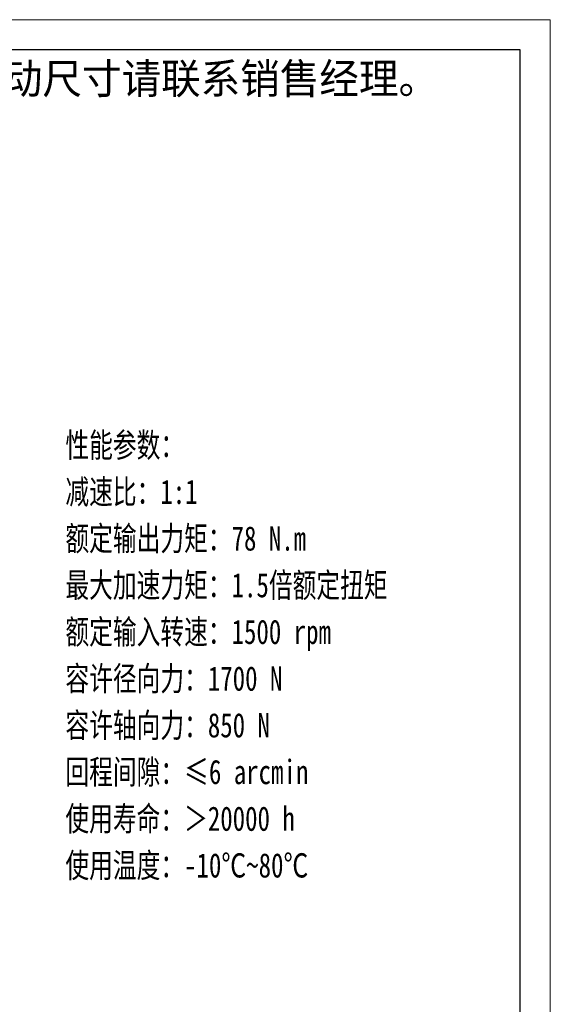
# Model space of a CAD drawing. Header units: millimetres. Extents: x 0 to 624, y 53 to 493.
# Tile 10 of 10: x 493 to 624, y 250 to 493. Entities that reach past the tile are written whole.
import ezdxf

# ---------------------------------------------------------------- set-up
doc = ezdxf.new("R2010")
doc.units = ezdxf.units.MM
doc.layers.add('6文字层', color=3, linetype='Continuous')
for name, color, linetype, lineweight in [('图框_外框线', 7, 'Continuous', 18), ('尺寸线层', 3, 'Continuous', 18), ('粗实线层', 7, 'Continuous', 35)]:
    doc.layers.add(name, color=color, linetype=linetype, lineweight=lineweight)
doc.styles.add('标准', font='txt', dxfattribs={"width": 0.667})

# ---------------------------------------------------------------- blocks, each defined once
blk = doc.blocks.new('提示字样')
at = {"layer": '6文字层', "insert": (1.21, 11.52), "char_height": 10, "width": 317.6795, "attachment_point": 1}
blk.add_mtext('{\\C1;此图为标准图，如需改动尺寸请联系销售经理。}', dxfattribs=at)

msp = doc.modelspace()

# ---------------------------------------------------------------- linework, layer by layer
at = {"layer": '图框_外框线', "color": 3}
msp.add_lwpolyline([(2.6869, 53.4835), (623.9432, 53.4835), (623.9432, 492.8005), (2.6869, 492.8005)], close=True, dxfattribs=at)
at = {"layer": '图框_外框线', "color": 3, "lineweight": 25}
msp.add_lwpolyline([(39.6664, 60.8794), (616.5473, 60.8794), (616.5473, 485.4046), (39.6664, 485.4046)], close=True, dxfattribs=at)

# ---------------------------------------------------------------- block references
at = {"layer": '粗实线层', "xscale": 0.7500000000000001, "yscale": 0.7500000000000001, "zscale": 0.7500000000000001}
msp.add_blockref('提示字样', (390.6368, 473.4035), dxfattribs=at)

# ---------------------------------------------------------------- texts
at = {"layer": '尺寸线层', "insert": (504.4617, 390.9832), "char_height": 6, "width": 134.069395, "attachment_point": 1, "line_spacing_factor": 1.15057, "style": '标准'}
msp.add_mtext('{\\W0.75;性能参数：\\P减速比：1:1\\P额定输出力矩：78 N.m\\P最大加速力矩：1.5倍额定扭矩\\P额定输入转速：1500 rpm\\P容许径向力：1700 N\\P容许轴向力：850 N\\P回程间隙：≤6 arcmin\\P使用寿命：＞20000 h\\P使用温度：-10℃~80℃', dxfattribs=at)

doc.saveas('drawing.dxf')
